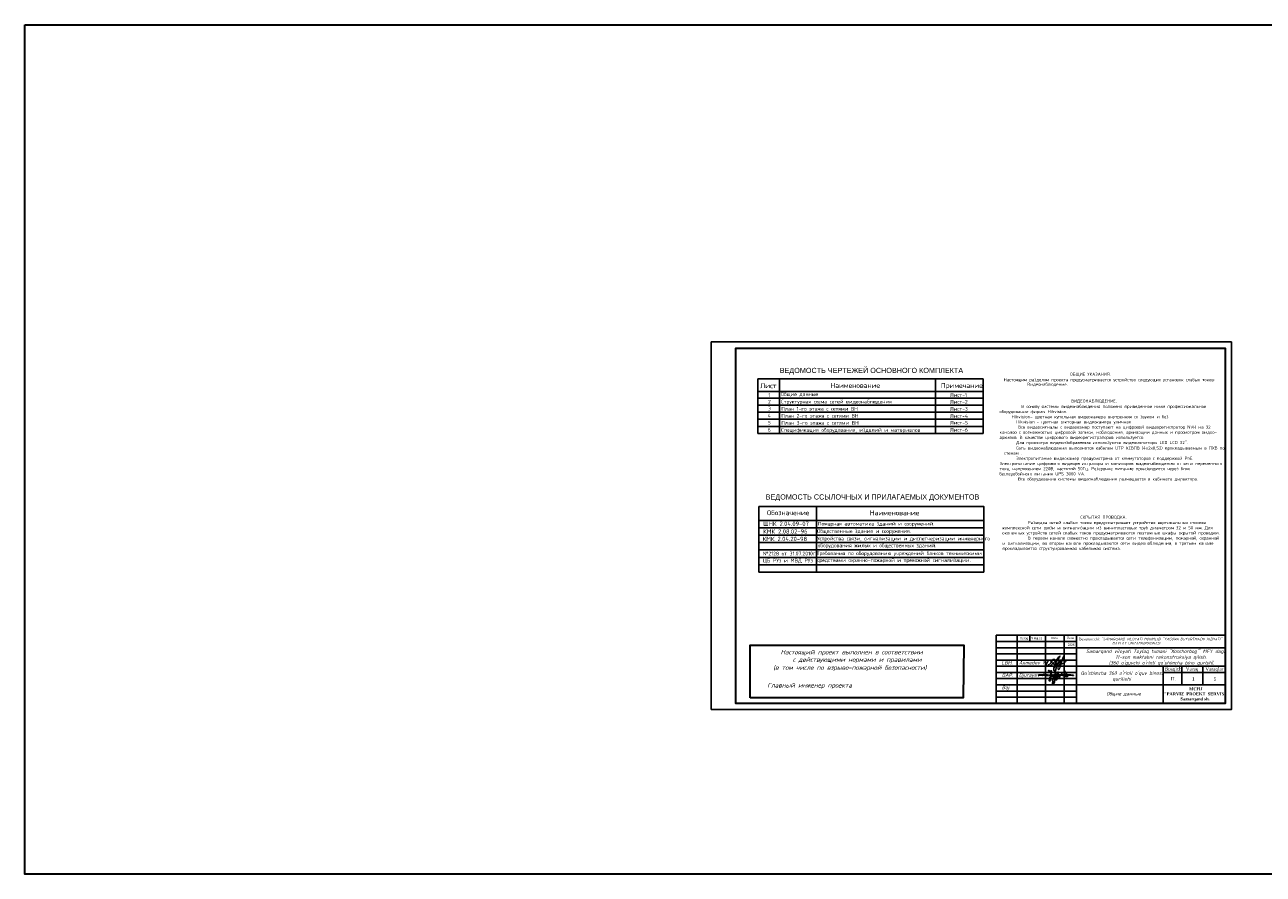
# Model space of a CAD drawing. Header units: millimetres. Extents: x 1114507 to 93926427, y 174473 to 817039.
# Tile 54 of 256: x 1532887 to 1632883, y 174473 to 243083. Entities that reach past the tile are written whole.
import ezdxf

# ---------------------------------------------------------------- set-up
doc = ezdxf.new("R2010")
doc.units = ezdxf.units.MM
doc.linetypes.add('ACAD_ISO02W100', pattern=[15, 12, -3])
for name, color, linetype in [('PDF26_Geometry', 7, 'Continuous'), ('PDF26_Text', 7, 'Continuous'), ('PDF2_Text', 7, 'Continuous')]:
    doc.layers.add(name, color=color, linetype=linetype)
doc.layers.add('Ф А С А Д', color=250, linetype='Continuous', lineweight=15)
doc.styles.add('arial', font='arial.ttf', dxfattribs={"height": 300})
doc.styles.add('PDF Arial', font='arial.ttf')
doc.styles.add('PDF ISOCPEUR', font='isocpeur.TTF')
doc.styles.get("Standard").update_dxf_attribs({"font": 'isocpeui.ttf'})
doc.styles.add('WMF-Times New Roman0', font='times.ttf')

# ---------------------------------------------------------------- blocks, each defined once
blk = doc.blocks.new('rgsxhy')
at = {"color": 5}
for points in [[(30158109, 9371020), (30157190, 9371107), (30154479, 9371260), (30157795, 9371310), (30158983, 9371230), (30160506, 9371280), (30167135, 9371184), (30164561, 9371384), (30162918, 9371683), (30163073, 9372004)], [(30158318, 9372237), (30158292, 9372259), (30158313, 9372993), (30158693, 9372536), (30159097, 9372756), (30158930, 9370820), (30158827, 9369247), (30158463, 9369143), (30158559, 9369856), (30159235, 9371184), (30159510, 9371288), (30159540, 9370947), (30159450, 9370679), (30159339, 9370650), (30159361, 9370924), (30159747, 9371281), (30159933, 9371214), (30159918, 9370984), (30159866, 9370709), (30159740, 9370650), (30159740, 9370910), (30160119, 9371295), (30160364, 9371221), (30160282, 9370791), (30160134, 9370702), (30160156, 9370902), (30160253, 9371169), (30160416, 9371266), (30160624, 9371251), (30160631, 9370947), (30160520, 9370739), (30160416, 9370746), (30160527, 9370999), (30160698, 9371199), (30160869, 9371251), (30161010, 9371117), (30161025, 9370828), (30160854, 9370717), (30160832, 9370976), (30160958, 9371184), (30161196, 9371429), (30161627, 9371986), (30161567, 9372349), (30161322, 9370056), (30161196, 9369744), (30161032, 9369450), (30160943, 9369915), (30161107, 9370464), (30161478, 9371132), (30161961, 9371429), (30162250, 9371221), (30162198, 9370761), (30161687, 9370666), (30161515, 9370590), (30161433, 9370590), (30162154, 9370635), (30162280, 9370516), (30162243, 9370197), (30162028, 9370012), (30161575, 9370012), (30161352, 9370012), (30161322, 9370071)], [(30159764, 9369979), (30160729, 9371976), (30160134, 9373086), (30160845, 9375073), (30160529, 9371279), (30160336, 9368855), (30159821, 9367832), (30159766, 9369571), (30165013, 9370643)], [(30163692, 9371398), (30163961, 9372626), (30163708, 9372145), (30164262, 9372436), (30164117, 9370650), (30164117, 9371236), (30164841, 9371318), (30164871, 9371483), (30164848, 9371138), (30165028, 9371176), (30165036, 9371416), (30165013, 9370643)]]:
    blk.add_spline(points, degree=3, dxfattribs=at)
blk = doc.blocks.new('rthtrh')
at = {"color": 5}
for p, q in [((1363868, 521192), (1363889, 521219)), ((1363889, 521219), (1363907, 521234)), ((1363907, 521234), (1363927, 521243)), ((1363927, 521243), (1363940, 521249)), ((1363940, 521249), (1363965, 521249)), ((1363965, 521249), (1363988, 521244)), ((1363988, 521244), (1364013, 521227)), ((1364013, 521227), (1364030, 521204)), ((1363834, 521118), (1363842, 521141)), ((1363834, 521086), (1363834, 521118)), ((1363834, 521056), (1363834, 521086)), ((1363840, 521035), (1363834, 521056)), ((1363845, 521017), (1363840, 521035)), ((1363842, 521141), (1363854, 521167)), ((1363865, 520990), (1363845, 521017)), ((1363854, 521167), (1363868, 521192)), ((1363882, 520966), (1363865, 520990)), ((1363895, 520959), (1363882, 520966)), ((1363917, 520946), (1363895, 520959)), ((1363951, 520940), (1363917, 520946)), ((1363996, 520940), (1363951, 520940)), ((1364033, 520940), (1363996, 520940)), ((1364017, 520962), (1364016, 520946)), ((1364016, 520946), (1364016, 520940)), ((1364026, 520997), (1364017, 520962)), ((1364037, 521043), (1364026, 520997)), ((1364030, 521204), (1364039, 521185)), ((1364075, 520948), (1364033, 520940)), ((1364044, 521090), (1364037, 521043)), ((1364039, 521185), (1364046, 521147)), ((1364046, 521147), (1364044, 521090)), ((1364148, 520999), (1364075, 520948)), ((1364568, 521050), (1364689, 521123))]:
    blk.add_line(p, q, dxfattribs=at)
for points in [[(1363608, 520919), (1363661, 520924), (1363702, 520951), (1363738, 520975), (1363765, 521018), (1363780, 521059), (1363780, 521096), (1363765, 521122), (1363753, 521142), (1363714, 521156), (1363671, 521156), (1363631, 521136), (1363583, 521097), (1363555, 521074), (1363525, 521025), (1363511, 520984), (1363500, 520955), (1363500, 520930), (1363508, 520901), (1363515, 520870), (1363535, 520855), (1363555, 520841), (1363586, 520832), (1363613, 520832), (1363645, 520832), (1363675, 520843), (1363732, 520864), (1363761, 520883), (1363817, 520921), (1363863, 520963), (1363919, 521022), (1364179, 521312), (1364247, 521377), (1364282, 521405), (1364314, 521429), (1364336, 521443), (1364310, 521401), (1364279, 521361), (1364173, 521198), (1364133, 521139), (1364110, 521102), (1364087, 521068), (1364069, 521040), (1364047, 520995), (1364019, 520954), (1364007, 520925), (1363990, 520903), (1363970, 520879)], [(1364210, 521100), (1364186, 521015), (1364172, 520967), (1364172, 520940), (1364173, 520926), (1364179, 520925), (1364185, 520931), (1364202, 520956), (1364218, 520984), (1364240, 521027), (1364256, 521068), (1364272, 521125), (1364269, 521122), (1364225, 520990), (1364220, 520961), (1364220, 520944), (1364225, 520939), (1364232, 520939), (1364241, 520950), (1364248, 520960), (1364254, 520969), (1364260, 520978), (1364273, 520996), (1364281, 521008), (1364288, 521027), (1364309, 521073), (1364315, 521086), (1364332, 521126), (1364332, 521134), (1364327, 521134), (1364314, 521097), (1364294, 521040), (1364290, 521012), (1364293, 520997), (1364298, 520988), (1364308, 520988), (1364316, 520999), (1364326, 521014), (1364344, 521036), (1364351, 521047), (1364377, 521090), (1364389, 521112), (1364414, 521155), (1364449, 521203), (1364476, 521258), (1364523, 521332), (1364563, 521417), (1364583, 521493), (1364590, 521517), (1364590, 521527), (1364583, 521532), (1364571, 521532), (1364561, 521512), (1364541, 521459), (1364498, 521348), (1364434, 521131), (1364395, 520998), (1364377, 520936), (1364337, 520802), (1364282, 520678), (1364249, 520605), (1364238, 520588), (1364230, 520594), (1364226, 520615), (1364222, 520638), (1364214, 520663), (1364206, 520725), (1364206, 520774), (1364224, 520814), (1364265, 520883), (1364310, 520926), (1364364, 520959), (1364411, 520988), (1364432, 520996), (1364434, 520992), (1364431, 520979), (1364419, 520970), (1364414, 520960), (1364416, 520951), (1364423, 520951), (1364434, 520958), (1364443, 520964), (1364452, 520968), (1364474, 520975), (1364483, 520978), (1364492, 520986), (1364499, 520996), (1364503, 521002), (1364511, 521006), (1364511, 521006)]]:
    blk.add_lwpolyline(points, dxfattribs=at)

msp = doc.modelspace()

# ---------------------------------------------------------------- linework, layer by layer
for p, q in [((1611312.6, 193771.9, 0), (1611312.6, 188271.9, 0)), ((1611312.6, 193771.9, 0), (1611312.6, 188271.9, 0)), ((1611312.6, 193771.9, 0), (1611312.6, 188271.9, 0)), ((1629812.6, 193771.9, 0), (1611312.6, 193771.9, 0)), ((1617812.6, 193271.9, 0), (1611312.6, 193271.9, 0)), ((1613012.6, 193771.9, 0), (1613012.6, 188271.9, 0)), ((1613012.6, 193771.9, 0), (1613012.6, 188271.9, 0)), ((1614032.3, 193771.9, 0), (1614032.3, 193271.9, 0)), ((1615312.6, 193771.9, 0), (1615312.6, 188271.9, 0)), ((1616812.6, 193771.9, 0), (1616812.6, 188271.9, 0)), ((1617812.6, 193771.9, 0), (1617812.6, 188271.9, 0)), ((1629812.6, 188271.9, 0), (1629812.6, 193771.9, 0)), ((1629812.6, 193771.9, 0), (1629812.6, 188271.9, 0)), ((1617812.6, 192771.9, 0), (1611312.6, 192771.9, 0)), ((1617812.6, 192271.9, 0), (1611312.6, 192271.9, 0)), ((1617812.6, 192771.9, 0), (1629812.6, 192771.9, 0)), ((1617812.6, 191771.9, 0), (1611312.6, 191771.9, 0)), ((1611312.6, 191271.9, 0), (1629812.6, 191271.9, 0)), ((1624812.6, 188271.9, 0), (1624812.6, 191271.9, 0)), ((1626312.6, 189771.9, 0), (1626312.6, 191271.9, 0)), ((1628012.6, 189771.9, 0), (1628012.6, 191271.9, 0)), ((1611312.6, 190771.9, 0), (1617812.6, 190771.9, 0)), ((1611312.6, 190271.9, 0), (1617812.6, 190271.9, 0)), ((1624812.6, 190771.9, 0), (1629812.6, 190771.9, 0)), ((1611312.6, 189771.9, 0), (1629812.6, 189771.9, 0)), ((1611312.6, 189271.9, 0), (1617812.6, 189271.9, 0)), ((1611312.6, 188771.9, 0), (1617812.6, 188771.9, 0))]:
    msp.add_line(p, q)
at = {"color": 0, "lineweight": 35, "ltscale": 100}
msp.add_lwpolyline([(1532886.8, 243083), (1943938.5, 243083), (1943938.5, 174473.3), (1532886.8, 174473.3)], close=True, dxfattribs=at)
at = {"color": 5, "lineweight": 30, "elevation": 0}
msp.add_lwpolyline([(1629812.6, 188271.6), (1590310, 188271.6), (1590310, 216972.2), (1629812.6, 216972.2), (1629812.6, 188271.6), (1590310, 188271.6)], dxfattribs=at)
at = {"layer": 'Defpoints', "color": 3, "linetype": 'ByBlock', "elevation": 0}
msp.add_lwpolyline([(1588311.3, 187771.9), (1588311.3, 217471.9), (1630312.2, 217471.9), (1630312.2, 187771.9)], close=True, dxfattribs=at)
at = {"layer": 'PDF26_Geometry', "lineweight": 25, "elevation": 0}
for points in [[(1610258.2, 214478.2), (1592088.4, 214478.2), (1592088.4, 210057.5)], [(1592088.4, 214478.2), (1610258.2, 214478.2), (1610258.2, 210057.5)], [(1593820.3, 214478.2), (1593820.3, 210057.5)], [(1606434.5, 214478.2), (1606434.5, 210057.5)], [(1592088.4, 213457.7), (1610258.2, 213457.7)], [(1592088.4, 212911.5), (1610258.2, 212911.5)], [(1592088.4, 212356.8), (1610258.2, 212356.8)], [(1592088.4, 211789.3), (1610258.2, 211789.3)], [(1592088.4, 211217.7), (1610258.2, 211217.7)], [(1592088.4, 210637.6), (1610258.2, 210637.6)], [(1592088.4, 210057.5), (1610258.2, 210057.5)], [(1592156.1, 204167.4), (1592160.4, 198866)], [(1592164.6, 204167.4), (1610325.9, 204167.4), (1610325.9, 198866)], [(1596805.5, 204167.4), (1596805.5, 198866)], [(1592156.1, 203053.8), (1610325.9, 203053.8)], [(1592156.1, 202452.5), (1610325.9, 202452.5)], [(1592156.1, 201851.2), (1610325.9, 201851.2)], [(1592156.1, 201254.2), (1610321.7, 201254.2)], [(1592156.1, 200661.4), (1610325.9, 200661.4)], [(1592156.1, 200060.1), (1610325.9, 200060.1)], [(1592160.4, 199463), (1610325.9, 199463)], [(1592160.4, 198866), (1610325.9, 198866)]]:
    msp.add_lwpolyline(points, dxfattribs=at)
at = {"layer": 'PDF26_Geometry', "lineweight": 30, "elevation": 0}
msp.add_lwpolyline([(1591462.5, 188714), (1591462.5, 192973.7), (1608700.7, 192973.7), (1608657, 188714)], close=True, dxfattribs=at)

# ---------------------------------------------------------------- block references
at = {"lineweight": 9, "xscale": 0.2250350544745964, "yscale": 0.2250350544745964, "zscale": 0.2250350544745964}
msp.add_blockref('rgsxhy', (-5171099.6, -1918298.9, 0), dxfattribs=at)
at = {"layer": 'Ф А С А Д', "xscale": 1.33529119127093, "yscale": 1.33529119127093, "zscale": 1.33529119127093}
msp.add_blockref('rthtrh', (-205287, -504167.2, 0), dxfattribs=at)

# ---------------------------------------------------------------- texts
at = {"linetype": 'ACAD_ISO02W100', "lineweight": 5, "ltscale": 70, "char_height": 176.79, "attachment_point": 1, "style": 'arial'}
for s, insert in [('Varaq', (1613241.9, 193626, 0)), ('N Hujjat.', (1614104.6, 193632.7, 0)), ('Imzo', (1615751.1, 193639.7, 0)), ('Sana', (1617034.8, 193654.6, 0)), ('2026', (1617096.1, 193097.3, 0))]:
    msp.add_mtext(s, dxfattribs=dict(at, insert=insert))
at = {"style": 'WMF-Times New Roman0'}
for s, insert, char_height, width, attachment_point in [('Buyurtmachi:{\\fISOCPEUR|b0|i1|c204|p34; "SAMARQAND VILOYATI HOKIMLIGI "YAGONA\\fISOCPEUR|b0|i1|c0|p34; \\fISOCPEUR|b0|i1|c204|p34;BUYURTMACHI XIZMATI" \\fISOCPEUR|b0|i1|c0|p34;\\P                   \\fISOCPEUR|b0|i1|c204|p34;DAVLAT UNITARKORXONASI}', (1618005.5, 193301.1, 21081.1), 200, 11807.079, 4), ('\\pi924.6356;{\\fISOCPEUR|b0|i1|c0|p34;Samarqand viloyati Toyloq tumani "\\fISOCPEUR|b0|i1|c204|p34;Хо\\fISOCPEUR|b0|i1|c0|p34;n\\fISOCPEUR|b0|i1|c204|p34;с\\fISOCPEUR|b0|i1|c0|p34;h\\fISOCPEUR|b0|i1|c204|p34;о\\fISOCPEUR|b0|i1|c0|p34;rb\\fISOCPEUR|b0|i1|c204|p34;о\\fISOCPEUR|b0|i1|c0|p34;g\'" \\fISOCPEUR|b0|i1|c204|p34;М\\fISOCPEUR|b0|i1|c0|p34;FY dagi\\P            11-son maktabni rekonstruksiya qilish. \\P\\pi0;              (360 o\'quvchi o\'rinli qo\'shimcha bino qurish).}', (1617645.7, 191975.6, 0), 280, 25248.265, 4), ('{\\fISOCPEUR|b0|i1|c0|p34;Axmedov N.}', (1613159.8, 191707.7, 0), 282.857, 3416.244, 1), ("\\pt2436.8176;{\\fISOCPEUR|b0|i1|c0|p34;Qo'shimcha 360 o'rinli o'quv binosi qurilishi}", (1621453.1, 190857, 0), 280, 5963.158, 2), ('\\pi2577.7728;{\\fTimes New Roman|b1|i0|c204|p18;\\C0;MCHJ\\P\\pi563.1768;\\C1;"PARVIZ  PROEKT  SERVIS"\\C0;\\P\\pi1876.6728;Samarqand sh.\\C256; }', (1624320.2, 189557.9, 0), 240, 5957.741, 1)]:
    msp.add_mtext(s, dxfattribs=dict(at, insert=insert, char_height=char_height, width=width, attachment_point=attachment_point))
at = {"attachment_point": 1}
for s, insert, char_height, width in [('{\\C1;LBM.}', (1611752.3, 191680.6, 0), 282.86, 1251.396), ('{\\fTimes New Roman|b0|i0|c204|p18;Bosqich}', (1624925.1, 191190.4, 0), 274.074, 1251.396), ('{\\fTimes New Roman|b0|i0|c204|p18;Varaq}', (1626630.6, 191186.2, 0), 274.074, 1251.396), ('{\\fTimes New Roman|b0|i0|c204|p18;Varaqlar}', (1628212.2, 191186.9, 0), 274.074, 1251.396), ('{\\C1;GAP\\fTimes New Roman|b0|i0|c204|p18;.}', (1611776.9, 190702.3, 0), 282.857, 1251.396), ('Djurayev F.', (1613159.8, 190707.8, 0), 282.857, 2152.774), ('{\\fTimes New Roman|b0|i0|c204|p18;IL}', (1625424.9, 190396.9, 0), 274.074, 1251.396), ('{\\fTimes New Roman|b0|i0|c0|p18;1}', (1627131.7, 190390, 0), 274.074, 1251.396), ('{\\fTimes New Roman|b0|i0|c0|p18;5}', (1628885.3, 190390, 0), 274.074, 1251.396), ('{\\C1;Baj.}', (1611776.9, 189702.3, 0), 282.86, 1251.396)]:
    msp.add_mtext(s, dxfattribs=dict(at, insert=insert, char_height=char_height, width=width))
at = {"layer": 'PDF26_Text', "lineweight": 35, "attachment_point": 7}
for s, insert, char_height, style in [('ВЕДОМОСТЬ ЧЕРТЕЖЕЙ ОСНОВНОГО КОМПЛЕКТА', (1593841.4, 214834.3, 0), 417.683, 'PDF Arial'), ('ОБЩИЕ УКАЗАНИЯ.', (1617281.8, 214665.2, 0), 251.087, 'PDF ISOCPEUR'), ('Лист', (1592274.7, 213728.8, 0), 393.01, 'PDF ISOCPEUR'), ('Наименование', (1597936.1, 213754.5, 0), 393.007, 'PDF ISOCPEUR'), ('Примечание', (1606858.2, 213644.7, 0), 393.01, 'PDF ISOCPEUR'), ('Настоящим разделом проекта предусматривается устройство следующих установок слабых токов:', (1611930.8, 214220.7, 0), 251.087, 'PDF ISOCPEUR'), ('Видеонаблюдение.', (1613822.5, 213881.3, 0), 251.087, 'PDF ISOCPEUR'), ('1', (1592914.9, 213029.8, 0), 294.8, 'PDF ISOCPEUR'), ('Общие данные', (1593938.8, 213019.5, 0), 294.751, 'PDF ISOCPEUR'), ('Лист-1', (1607590.2, 213029.8, 0), 294.75, 'PDF ISOCPEUR'), ('3', (1592899.6, 211941.8, 0), 294.8, 'PDF ISOCPEUR'), ('2', (1592899.6, 212492.2, 0), 294.8, 'PDF ISOCPEUR'), ('Структурная схема сетей видеонаблюдения', (1593945.6, 212421.2, 0), 294.751, 'PDF ISOCPEUR'), ('План 1-го этажа с сетями ВН', (1593974.3, 211919.7), 294.751, 'PDF ISOCPEUR'), ('Лист-2', (1607590.2, 212479.3, 0), 294.75, 'PDF ISOCPEUR'), ('Лист-3', (1607590.2, 211912, 0), 294.75, 'PDF ISOCPEUR'), ('оборудование фирмы Hikvision.', (1611587.8, 211646.1, 0), 251.087, 'PDF ISOCPEUR'), ('В основу системы видеонаблюдения положено приведенное ниже профессиональное', (1613336.5, 212065.4, 0), 251.087, 'PDF ISOCPEUR'), ('ВИДЕОНАБЛЮДЕНИЕ.', (1617376.3, 212518.1, 0), 251.087, 'PDF ISOCPEUR'), ('4', (1592882.6, 211370.1, 0), 294.8, 'PDF ISOCPEUR'), ('5', (1592882.6, 210798.5, 0), 294.8, 'PDF ISOCPEUR'), ('План 2-го этажа с сетями ВН', (1593974.3, 211352.3), 294.751, 'PDF ISOCPEUR'), ('План 3-го этажа с сетями ВН', (1593974.3, 210780.7), 294.751, 'PDF ISOCPEUR'), ('Лист-4', (1607590.2, 211340.4, 0), 294.75, 'PDF ISOCPEUR'), ('Лист-5', (1607590.2, 210798.2, 0), 294.75, 'PDF ISOCPEUR'), ('Hikvision- цветная купольная видеокамера внутренняя со звуком и без', (1612569.1, 211231.3, 0), 251.087, 'PDF ISOCPEUR'), ('Hikvision', (1612933.9, 210887.4, 0), 251.09, 'PDF ISOCPEUR'), ('- цветная секторная видеокамера уличная', (1614593.4, 210812, 0), 251.087, 'PDF ISOCPEUR'), ('6', (1592882.6, 210218.4, 0), 294.8, 'PDF ISOCPEUR'), ('Лист-6', (1607590.2, 210218.1, 0), 294.75, 'PDF ISOCPEUR'), ('каналов с возможностью цифровой записи, наблюдения, архивации данных и просмотром видео-', (1611600.5, 209982, 0), 251.087, 'PDF ISOCPEUR'), ('архивов. В качестве цифрового видеорегистраторов используется:', (1611592.2, 209562.8, 0), 251.087, 'PDF ISOCPEUR'), ('Для просмотра видеоизображения используются видеомониторы LED LCD 32".', (1612933.9, 209147.9, 0), 251.087, 'PDF ISOCPEUR'), ('Сеть видеонаблюдения выполнятся кабелем UTP КСВПВ (4x2x0,52) прокладываемым в ПХВ по', (1612933.9, 208703.3, 0), 251.087, 'PDF ISOCPEUR'), ('стенам .', (1611964.6, 208363.9, 0), 251.09, 'PDF ISOCPEUR'), ('Электропитание видеокамер предусмотрена от коммутаторов с поддержкой PoE.', (1612933.9, 207873.3, 0), 251.087, 'PDF ISOCPEUR'), ('Электропитание цифрового видеорегистратора и мониторов видеонаблюдения от сети переменного', (1611596.3, 207454, 0), 251.087, 'PDF ISOCPEUR'), ('тока, напряжением 220В, частотой 50Гц. Резервное питание производится через блок', (1611600.5, 207039.2, 0), 251.087, 'PDF ISOCPEUR'), ('бесперебойного питания UPS 3000 VA.', (1611587.8, 206619.9, 0), 251.087, 'PDF ISOCPEUR'), ('Все оборудование системы видеонаблюдения размещается в кабинете директора.', (1613089.7, 206204.9, 0), 251.087, 'PDF ISOCPEUR'), ('ВЕДОМОСТЬ ССЫЛОЧНЫХ И ПРИЛАГАЕМЫХ ДОКУМЕНТОВ', (1592710.9, 204616.9, 0), 417.683, 'PDF Arial'), ('Обозначение', (1592816.8, 203473.1, 0), 393.007, 'PDF ISOCPEUR'), ('ШНК 2.04.09-07', (1592511.8, 202606.3, 0), 343.876, 'PDF ISOCPEUR'), ('Наименование', (1601112, 203464.8, 0), 393.007, 'PDF ISOCPEUR'), ('Разводка сетей слабых токов предусматривает устройство вертикальных стояков', (1613876.8, 202682, 0), 251.087, 'PDF ISOCPEUR'), ('СКРЫТАЯ ПРОВОДКА.', (1618119.1, 203134.7, 0), 251.087, 'PDF ISOCPEUR'), ('КМК 2.08.02-96', (1592507.6, 201986.7, 0), 343.876, 'PDF ISOCPEUR'), ('Общественные здания и сооружения.', (1596864.7, 201961.6, 0), 294.751, 'PDF ISOCPEUR'), ('Пожарная автоматика зданий и сооружений.', (1596932.6, 202558.6, 0), 294.751, 'PDF ISOCPEUR'), ('оконечных устройств сетей слабых токов предусматриваются поэтажные шкафы скрытой проводки.', (1611816.4, 201847.9, 0), 251.087, 'PDF ISOCPEUR'), ('комплексной сети связи и сигнализации из винипластовых труб диаметром 32 и 50 мм. Для', (1611829.1, 202262.7, 0), 251.087, 'PDF ISOCPEUR'), ('КМК 2.04.20-98', (1592461, 201385.5, 0), 343.876, 'PDF ISOCPEUR'), ('Устройства связи, сигнализации и диспетчеризации инженерного', (1596860.4, 201360.2, 0), 294.751, 'PDF ISOCPEUR'), ('оборудования жилых и общественных зданий.', (1596915.6, 200801.3, 0), 294.751, 'PDF ISOCPEUR'), ('и сигнализации, во втором канале прокладываются сети видеонаблюдения, в третьем канале', (1611820.8, 201013.5, 0), 251.087, 'PDF ISOCPEUR'), ('В первом канале совместно прокладывается сети телефонизации, пожарной, охранной', (1613876.8, 201432.7, 0), 251.087, 'PDF ISOCPEUR'), ('№2128 от 31.07.2010г.', (1592486.3, 200227, 0), 294.751, 'PDF ISOCPEUR'), ('Требования по оборудованию учреждений банков техническими', (1596818.2, 200170.5, 0), 294.751, 'PDF ISOCPEUR'), ('средствами охранно-пожарной и тревожной сигнализации.', (1596881.7, 199615.8, 0), 294.751, 'PDF ISOCPEUR'), ('прокладывается структуированная кабельная система.', (1611829.1, 200598.6, 0), 251.087, 'PDF ISOCPEUR'), ('ЦБ РУз и МВД РУз', (1592486.5, 199576, 0), 302.939, 'PDF ISOCPEUR'), ('{\\fISOCPEUR|b0|i1|c204|p34;Настоящий проект выполнен в соответствии}', (1593914.3, 192130.7, 0), 362.981, 'PDF ISOCPEUR'), ('{\\fISOCPEUR|b0|i1|c204|p34;(в том числе по взрыво-пожарной безопасности)}', (1593315.3, 190885.8, 0), 362.981, 'PDF ISOCPEUR'), ('{\\fISOCPEUR|b0|i1|c204|p34;с действующими нормами и правилами}', (1594897.8, 191529.6, 0), 362.981, 'PDF ISOCPEUR'), ('{\\fISOCPEUR|b0|i1|c204|p34;Главный инженер проекта              }', (1592837, 189453.8, 0), 362.981, 'PDF ISOCPEUR')]:
    msp.add_mtext(s, dxfattribs=dict(at, insert=insert, char_height=char_height, style=style))
at = {"layer": 'PDF26_Text', "lineweight": 35, "attachment_point": 7, "style": 'PDF ISOCPEUR'}
for s, insert, char_height, width in [('Все видеосигналы с видеокамер поступают на цифровой видеорегистратор NVR на 32', (1613097.5, 210397.2, 0), 251.087, 14072.583), ('{\\C0;Спецификация оборудования, изделий и материалов}', (1593956.4, 210124.5), 294.751, 12405.217)]:
    msp.add_mtext(s, dxfattribs=dict(at, insert=insert, char_height=char_height, width=width))
at = {"layer": 'PDF2_Text', "insert": (1620217.1, 188844.2, 0), "char_height": 271.933, "attachment_point": 7, "style": 'PDF ISOCPEUR'}
msp.add_mtext('{\\fISOCPEUR|b0|i1|c204|p34;Общие данные}', dxfattribs=at)

doc.saveas('drawing.dxf')
